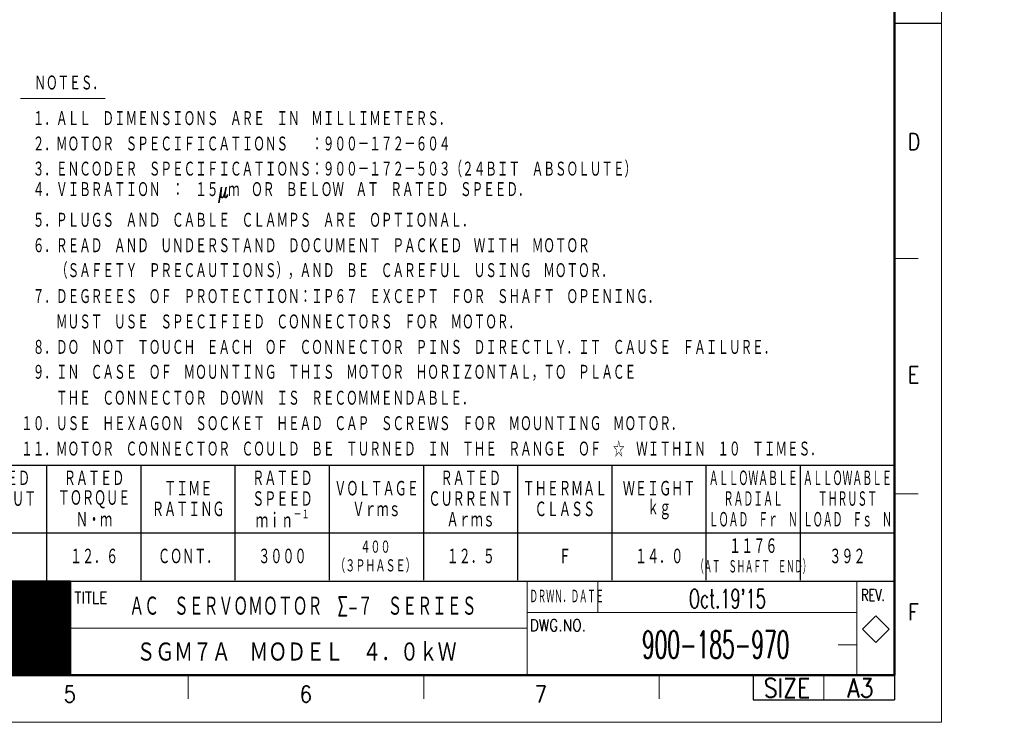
# Model space of a CAD drawing. Header units: millimetres. Extents: x 0 to 1300, y 0 to 891.
# Tile 125 of 148: x 673 to 1300, y 0 to 448. Entities that reach past the tile are written whole.
import ezdxf

# ---------------------------------------------------------------- set-up
doc = ezdxf.new("R2010")
doc.units = ezdxf.units.MM
doc.header["$LTSCALE"] = 0.545669
doc.layers.add('NoLayerName_001', color=7, linetype='Continuous')
doc.styles.get("Standard").update_dxf_attribs({"font": 'txt', "bigfont": 'extfont2'})

# ---------------------------------------------------------------- blocks, each defined once
blk = doc.blocks.new('JZB_0004')
at = {"layer": 'NoLayerName_001', "color": 3, "lineweight": 13}
for s, insert, char_height, attachment_point in [("\\A1;\\W0.6279;Oct.19'15", (237.32, 14.64), 4, 5), ('\\A1;\\W0.5625;H.KATO', (84.82, 14.64), 3.27, 5), ('\\A1;\\W0.6573;ＡＣ\u3000ＳＥＲＶＯＭＯＴＯＲ\u3000Σ-７\u3000ＳＥＲＩＥＳ', (110.32, 13.01), 4.36, 4), ('\\A1;\\W0.5714;T.HIROSE', (84.82, 8.14), 3.27, 5), ('\\A1;\\W0.5410;900-185-970', (234.82, 4.89), 5.82, 5), ('\\A1;\\W0.8333;ＳＧＭ７Ａ\u3000ＭＯＤＥＬ\u3000４．０ｋＷ', (145.82, 3.26), 4.36, 5), ('\\A1;\\W0.6000;K.AOKI', (84.82, 1.64), 3.27, 5)]:
    blk.add_mtext(s, dxfattribs=dict(at, insert=insert, char_height=char_height, attachment_point=attachment_point))
blk = doc.blocks.new('*X23')
at = {"color": 7, "linetype": 'Continuous', "lineweight": 13}
for p, q in [((0, 19.8), (40, 19.8)), ((0, 19.65), (40, 19.65)), ((0, 19.5), (40, 19.5)), ((0, 19.35), (40, 19.35)), ((0, 19.2), (40, 19.2)), ((0, 19.05), (40, 19.05)), ((0, 18.9), (40, 18.9)), ((0, 18.75), (40, 18.75)), ((0, 18.6), (40, 18.6)), ((0, 18.45), (40, 18.45)), ((0, 18.3), (40, 18.3)), ((0, 18.15), (40, 18.15)), ((0, 18), (40, 18)), ((0, 17.85), (40, 17.85)), ((0, 17.7), (40, 17.7)), ((0, 17.55), (40, 17.55)), ((0, 17.4), (40, 17.4)), ((0, 17.25), (40, 17.25)), ((0, 17.1), (40, 17.1)), ((0, 16.95), (40, 16.95)), ((0, 16.8), (40, 16.8)), ((0, 16.65), (40, 16.65)), ((0, 16.5), (40, 16.5)), ((0, 16.35), (40, 16.35)), ((0, 16.2), (40, 16.2)), ((0, 16.05), (40, 16.05)), ((0, 15.9), (40, 15.9)), ((0, 15.75), (40, 15.75)), ((0, 15.6), (40, 15.6)), ((0, 15.45), (40, 15.45)), ((0, 15.3), (40, 15.3)), ((0, 15.15), (40, 15.15)), ((0, 15), (40, 15)), ((0, 14.85), (40, 14.85)), ((0, 14.7), (40, 14.7)), ((0, 14.55), (40, 14.55)), ((0, 14.4), (40, 14.4)), ((0, 14.25), (40, 14.25)), ((0, 14.1), (40, 14.1)), ((0, 13.95), (40, 13.95)), ((0, 13.8), (40, 13.8)), ((0, 13.65), (40, 13.65)), ((0, 13.5), (40, 13.5)), ((0, 13.35), (40, 13.35)), ((0, 13.2), (40, 13.2)), ((0, 13.05), (40, 13.05)), ((0, 12.9), (40, 12.9)), ((0, 12.75), (40, 12.75)), ((0, 12.6), (40, 12.6)), ((0, 12.45), (40, 12.45)), ((0, 12.3), (40, 12.3)), ((0, 12.15), (40, 12.15)), ((0, 12), (40, 12)), ((0, 11.85), (40, 11.85)), ((0, 11.7), (40, 11.7)), ((0, 11.55), (40, 11.55)), ((0, 11.4), (40, 11.4)), ((0, 11.25), (40, 11.25)), ((0, 11.1), (40, 11.1)), ((0, 10.95), (40, 10.95)), ((0, 10.8), (40, 10.8)), ((0, 10.65), (40, 10.65)), ((0, 10.5), (40, 10.5)), ((0, 10.35), (40, 10.35)), ((0, 10.2), (40, 10.2)), ((0, 10.05), (40, 10.05)), ((0, 9.9), (40, 9.9)), ((0, 9.75), (40, 9.75)), ((0, 9.6), (40, 9.6)), ((0, 9.45), (40, 9.45)), ((0, 9.3), (40, 9.3)), ((0, 9.15), (40, 9.15)), ((0, 9), (40, 9)), ((0, 8.85), (40, 8.85)), ((0, 8.7), (40, 8.7)), ((0, 8.55), (40, 8.55)), ((0, 8.4), (40, 8.4)), ((0, 8.25), (40, 8.25)), ((0, 8.1), (40, 8.1)), ((0, 7.95), (40, 7.95)), ((0, 7.8), (40, 7.8)), ((0, 7.65), (40, 7.65)), ((0, 7.5), (40, 7.5)), ((0, 7.35), (40, 7.35)), ((0, 7.2), (40, 7.2)), ((0, 7.05), (40, 7.05)), ((0, 6.9), (40, 6.9)), ((0, 6.75), (40, 6.75)), ((0, 6.6), (40, 6.6)), ((0, 6.45), (40, 6.45)), ((0, 6.3), (40, 6.3)), ((0, 6.15), (40, 6.15)), ((0, 6), (40, 6)), ((0, 5.85), (40, 5.85)), ((0, 5.7), (40, 5.7)), ((0, 5.55), (40, 5.55)), ((0, 5.4), (40, 5.4)), ((0, 5.25), (40, 5.25)), ((0, 5.1), (40, 5.1)), ((0, 4.95), (40, 4.95)), ((0, 4.8), (40, 4.8)), ((0, 4.65), (40, 4.65)), ((0, 4.5), (40, 4.5)), ((0, 4.35), (40, 4.35)), ((0, 4.2), (40, 4.2)), ((0, 4.05), (40, 4.05)), ((0, 3.9), (40, 3.9)), ((0, 3.75), (40, 3.75)), ((0, 3.6), (40, 3.6)), ((0, 3.45), (40, 3.45)), ((0, 3.3), (40, 3.3)), ((0, 3.15), (40, 3.15)), ((0, 3), (40, 3)), ((0, 2.85), (40, 2.85)), ((0, 2.7), (40, 2.7)), ((0, 2.55), (40, 2.55)), ((0, 2.4), (40, 2.4)), ((0, 2.25), (40, 2.25)), ((0, 2.1), (40, 2.1)), ((0, 1.95), (40, 1.95)), ((0, 1.8), (40, 1.8)), ((0, 1.65), (40, 1.65)), ((0, 1.5), (40, 1.5)), ((0, 1.35), (40, 1.35)), ((0, 1.2), (40, 1.2)), ((0, 1.05), (40, 1.05)), ((0, 0.9), (40, 0.9)), ((0, 0.75), (40, 0.75)), ((0, 0.6), (40, 0.6)), ((0, 0.45), (40, 0.45)), ((0, 0.3), (40, 0.3)), ((0, 0.15), (40, 0.15)), ((0, 0), (40, 0))]:
    blk.add_line(p, q, dxfattribs=at)
blk = doc.blocks.new('JZB_0005')
at = {"layer": 'NoLayerName_001', "color": 7, "linetype": 'Continuous', "lineweight": 25}
for p, q in [((210, 20), (170, 20)), ((210, 20), (210, 0)), ((170, 0), (210, 0))]:
    blk.add_line(p, q, dxfattribs=at)
blk.add_blockref('*X23', (170, 0.05))

msp = doc.modelspace()

# ---------------------------------------------------------------- linework, layer by layer
at = {"layer": 'NoLayerName_001', "color": 7, "linetype": 'Continuous', "lineweight": 13}
for p, q in [((1260, 0), (1260, 891)), ((1040.99999923, 69.9999), (1040.99999988, 90)), ((1218.13493316, 67.85495525), (1209.64965178, 59.36967388)), ((1226.62021453, 59.36967388), (1218.13493316, 67.85495525)), ((1209.64965178, 59.36967388), (1218.13493316, 50.8843925)), ((1218.13493316, 50.8843925), (1226.62021453, 59.36967388)), ((1185, 30), (1185, 14.36967313)), ((1260, 0), (0, 0))]:
    msp.add_line(p, q, dxfattribs=at)
at = {"layer": 'NoLayerName_001', "color": 7, "linetype": 'Continuous', "lineweight": 50}
for p, q in [((1230, 861), (1230, 30)), ((1230, 30), (75, 30))]:
    msp.add_line(p, q, dxfattribs=at)
at = {"layer": 'NoLayerName_001', "color": 7, "linetype": 'Continuous', "lineweight": 25}
for p, q in [((1230, 445.5), (1260, 445.5)), ((495.00004704, 163.83032218), (1230, 163.83032218)), ((690.00003456, 90.63032687), (690.00003456, 163.83032218)), ((750.00003072, 90.63032687), (750.00003072, 163.83032218)), ((810.00002688, 90.63032687), (810.00002688, 163.83032218)), ((870.00002304, 90.63032687), (870.00002304, 163.83032218)), ((930.0000192, 90.63032687), (930.0000192, 163.83032218)), ((990.00001536, 90.63032687), (990.00001536, 163.83032218)), ((1050.00001152, 90.63032687), (1050.00001152, 163.83032218)), ((1110.00000768, 90.63032687), (1110.00000768, 163.83032218)), ((1170.00000384, 90.63032687), (1170.00000384, 163.83032218)), ((1230, 120.63032495), (495.00004704, 120.63032495)), ((75, 90), (1230, 90)), ((495, 90), (1230, 90)), ((495.00004704, 90), (1230, 90)), ((1140, 30), (1140, 14.36967313)), ((1230, 30), (1230, 15)), ((1230, 29.36967313), (1230, 14.36967313)), ((1230, 29.36967313), (1230, 14.36967313)), ((1140, 14.36967313), (1230, 14.36967313))]:
    msp.add_line(p, q, dxfattribs=at)
at = {"layer": 'NoLayerName_001', "color": 4, "linetype": 'Continuous', "lineweight": 13}
msp.add_line((673.09998424, 397.63040332), (727.09998078, 397.63040332), dxfattribs=at)
at = {"layer": 'NoLayerName_001', "color": 2, "linetype": 'Continuous', "lineweight": 13}
for p, q in [((1230, 295.5), (1245, 295.5)), ((1245, 145.5), (1230, 145.5)), ((704.99999985, 30), (705.00000132, 90)), ((995.99999988, 90), (995.99999794, 30)), ((1206, 30), (1206, 90)), ((1206, 89.36967291), (1206, 30)), ((705.00000038, 69.9999), (584.99999965, 69.9999)), ((996, 69.9999), (1205.9999998, 69.9999)), ((995.99999832, 60), (705.00000074, 60)), ((705.00000032, 50.0062505), (584.9999988, 50.0062505)), ((1206, 49.36977313), (1194, 49.36977313)), ((780, 30), (780, 15)), ((930, 30), (930, 15)), ((1080, 30), (1080, 15))]:
    msp.add_line(p, q, dxfattribs=at)

# ---------------------------------------------------------------- block references
at = {"layer": 'NoLayerName_001', "xscale": 3, "yscale": 3, "zscale": 3}
for name, p in [('JZB_0005', (75, 30)), ('JZB_0004', (411.54748535, 34.84499931))]:
    msp.add_blockref(name, p, dxfattribs=at)

# ---------------------------------------------------------------- texts
at = {"layer": 'NoLayerName_001', "color": 7, "lineweight": 13}
for s, insert, char_height, attachment_point in [('\\A1;\\W0.6667;ＮＯＴＥＳ．', (704.17998285, 407.35040256), 10.0799999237, 5), ('\\A1;\\W0.6667;\u3000１．ＡＬＬ\u3000ＤＩＭＥＮＳＩＯＮＳ\u3000ＡＲＥ\u3000ＩＮ\u3000ＭＩＬＬＩＭＥＴＥＲＳ．', (673.57998421, 379.63040447), 10.0799999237, 7), ('\\A1;\\W0.6667;\u3000２．ＭＯＴＯＲ\u3000ＳＰＥＣＩＦＩＣＡＴＩＯＮＳ\u3000\u3000：９００－１７２－６０４', (673.57998421, 363.43040551), 10.0799999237, 7), ('\\A1;\\W0.6667;\u3000３．ＥＮＣＯＤＥＲ\u3000ＳＰＥＣＩＦＩＣＡＴＩＯＮＳ：９００－１７２－５０３（２４ＢＩＴ\u3000ＡＢＳＯＬＵＴＥ）', (673.57998421, 347.23040655), 10.0799999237, 7), ('\\A1;\\W0.6667;\u3000４．ＶＩＢＲＡＴＩＯＮ\u3000：\u3000１５μｍ\u3000ＯＲ\u3000ＢＥＬＯＷ\u3000ＡＴ\u3000ＲＡＴＥＤ\u3000ＳＰＥＥＤ．', (673.57998421, 331.03040758), 10.0799999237, 7), ('\\A1;\\W0.6667;\u3000５．ＰＬＵＧＳ\u3000ＡＮＤ\u3000ＣＡＢＬＥ\u3000ＣＬＡＭＰＳ\u3000ＡＲＥ\u3000ＯＰＴＩＯＮＡＬ．', (673.57998421, 314.83040862), 10.0799999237, 7), ('\\A1;\\W0.6667;\u3000６．ＲＥＡＤ\u3000ＡＮＤ\u3000ＵＮＤＥＲＳＴＡＮＤ\u3000ＤＯＣＵＭＥＮＴ\u3000ＰＡＣＫＥＤ\u3000ＷＩＴＨ\u3000ＭＯＴＯＲ', (673.57998421, 298.63040966), 10.0799999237, 7), ('\\A1;\\W0.6667;\u3000\u3000\u3000（ＳＡＦＥＴＹ\u3000ＰＲＥＣＡＵＴＩＯＮＳ），ＡＮＤ\u3000ＢＥ\u3000ＣＡＲＥＦＵＬ\u3000ＵＳＩＮＧ\u3000ＭＯＴＯＲ．', (673.57998421, 282.43041069), 10.0799999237, 7), ('\\A1;\\W0.6667;\u3000７．ＤＥＧＲＥＥＳ\u3000ＯＦ\u3000ＰＲＯＴＥＣＴＩＯＮ：ＩＰ６７\u3000ＥＸＣＥＰＴ\u3000ＦＯＲ\u3000ＳＨＡＦＴ\u3000ＯＰＥＮＩＮＧ．', (673.57998421, 266.23041173), 10.0799999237, 7), ('\\A1;\\W0.6667;\u3000\u3000\u3000ＭＵＳＴ\u3000ＵＳＥ\u3000ＳＰＥＣＩＦＩＥＤ\u3000ＣＯＮＮＥＣＴＯＲＳ\u3000ＦＯＲ\u3000ＭＯＴＯＲ．', (673.57998421, 250.03041277), 10.0799999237, 7), ('\\A1;\\W0.6667;\u3000８．ＤＯ\u3000ＮＯＴ\u3000ＴＯＵＣＨ\u3000ＥＡＣＨ\u3000ＯＦ\u3000ＣＯＮＮＥＣＴＯＲ\u3000ＰＩＮＳ\u3000ＤＩＲＥＣＴＬＹ．ＩＴ\u3000ＣＡＵＳＥ\u3000ＦＡＩＬＵＲＥ．', (673.57998421, 233.8304138), 10.0799999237, 7), ('\\A1;\\W0.6667;\u3000９．ＩＮ\u3000ＣＡＳＥ\u3000ＯＦ\u3000ＭＯＵＮＴＩＮＧ\u3000ＴＨＩＳ\u3000ＭＯＴＯＲ\u3000ＨＯＲＩＺＯＮＴＡＬ，ＴＯ\u3000ＰＬＡＣＥ', (673.57998421, 217.63041484), 10.0799999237, 7), ('\\A1;\\W0.6667;\u3000\u3000\u3000ＴＨＥ\u3000ＣＯＮＮＥＣＴＯＲ\u3000ＤＯＷＮ\u3000ＩＳ\u3000ＲＥＣＯＭＭＥＮＤＡＢＬＥ．', (673.57998421, 201.43041588), 10.0799999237, 7), ('\\A1;\\W0.6667;１０．ＵＳＥ\u3000ＨＥＸＡＧＯＮ\u3000ＳＯＣＫＥＴ\u3000ＨＥＡＤ\u3000ＣＡＰ\u3000ＳＣＲＥＷＳ\u3000ＦＯＲ\u3000ＭＯＵＮＴＩＮＧ\u3000ＭＯＴＯＲ．', (673.57998421, 185.23041691), 10.0799999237, 7), ('\\A1;\\W0.6667;１１．ＭＯＴＯＲ\u3000ＣＯＮＮＥＣＴＯＲ\u3000ＣＯＵＬＤ\u3000ＢＥ\u3000ＴＵＲＮＥＤ\u3000ＩＮ\u3000ＴＨＥ\u3000ＲＡＮＧＥ\u3000ＯＦ\u3000☆\u3000ＷＩＴＨＩＮ\u3000１０\u3000ＴＩＭＥＳ．', (673.57998421, 169.03041795), 10.0799999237, 7), ('\\A1;\\W0.6667;ＲＡＴＥＤ', (660.00003686, 155.43032331), 10.5, 5), ('\\A1;\\W0.6667;ＲＡＴＥＤ', (720.00003302, 155.43032331), 10.5, 5), ('\\A1;\\W0.6667;ＲＡＴＥＤ', (840.00002534, 155.43032331), 10.5, 5), ('\\A1;\\W0.6667;ＲＡＴＥＤ', (960.00001766, 155.43032331), 10.5, 5), ('\\A1;\\W0.5000;ＡＬＬＯＷＡＢＬＥ', (1140.00000685, 155.43032427), 10.5, 5), ('\\A1;\\W0.5000;ＡＬＬＯＷＡＢＬＥ', (1200.00000301, 155.43032427), 10.5, 5), ('\\A1;\\W0.6667;ＴＩＭＥ', (780.00002914, 148.83032373), 10.5, 5), ('\\A1;\\W0.6667;ＶＯＬＴＡＧＥ', (900.0000216, 148.83032393), 10.5, 5), ('\\A1;\\W0.6667;ＴＨＥＲＭＡＬ', (1020.00001392, 148.83032373), 10.5, 5), ('\\A1;\\W0.6667;ＷＥＩＧＨＴ', (1080.00001003, 148.83032373), 10.5, 5), ('\\A1;\\W0.6667;ＯＵＴＰＵＴ', (660.00003691, 142.23032416), 10.5, 5), ('\\A1;\\W0.6667;ＴＯＲＱＵＥ', (720.00003307, 142.23032416), 10.5, 5), ('\\A1;\\W0.6667;ＳＰＥＥＤ', (840.00002534, 142.23032416), 10.5, 5), ('\\A1;\\W0.6667;ＣＵＲＲＥＮＴ', (960.00001776, 142.23032416), 10.5, 5), ('\\A1;\\W0.5000;ＲＡＤＩＡＬ', (1140.00000647, 142.23032492), 10.5, 5), ('\\A1;\\W0.5000;ＴＨＲＵＳＴ', (1200.00000263, 142.23032492), 10.5, 5), ('\\A1;\\W0.6667;ＲＡＴＩＮＧ', (780.00002923, 135.63032458), 10.5, 5), ('\\A1;\\W0.6667;Ｖｒｍｓ', (900.00002161, 135.6303242), 10.5, 5), ('\\A1;\\W0.6667;ＣＬＡＳＳ', (1020.00001382, 135.63032458), 10.5, 5), ('\\A1;\\W0.6667;ｋｇ', (1080.0000099, 135.6303242), 10.5, 5), ('\\A1;\\W0.6667;Ｎ・ｍ', (720.00003303, 129.03032462), 10.5, 5), ('\\A1;\\W0.6957;ｍｉｎ{\\A1;\\H0.50x;\\S－１^ ;}', (840.13752539, 129.03032466), 10.5, 5), ('\\A1;\\W0.6667;Ａｒｍｓ', (960.00001777, 129.03032462), 10.5, 5), ('\\A1;\\W0.5000;ＬＯＡＤ\u3000Ｆｒ\u3000Ｎ', (1140.00000685, 129.03032538), 10.5, 5), ('\\A1;\\W0.5000;ＬＯＡＤ\u3000Ｆｓ\u3000Ｎ', (1200.00000301, 129.03032538), 10.5, 5), ('\\A1;\\W0.6667;４００', (899.27716587, 111.63032685), 8.75, 5), ('\\A1;\\W0.6667;１１７６', (1140, 112.23032706), 10.5, 5), ('\\A1;\\W0.6667;１２．６', (720, 105.63032725), 10.5, 5), ('\\A1;\\W0.6667;ＣＯＮＴ．', (780, 105.63032725), 10.5, 5), ('\\A1;\\W0.6667;３０００', (840, 105.63032725), 10.5, 5), ('\\A1;\\W0.6667;１２．５', (960, 105.63032725), 10.5, 5), ('\\A1;\\W0.6667;Ｆ', (1020, 105.63032725), 10.5, 5), ('\\A1;\\W0.6667;１４．０', (1080, 105.63032725), 10.5, 5), ('\\A1;\\W0.6667;３９２', (1200, 105.63032725), 10.5, 5), ('\\A1;\\W0.6667;（３ＰＨＡＳＥ）', (899.27716558, 99.6303266), 8.75, 5), ('\\A1;\\W0.4167;（ＡＴ\u3000ＳＨＡＦＴ\u3000ＥＮＤ）', (1140.00000671, 99.03032733), 9, 5), ('\\A1;\\W0.8600;DWG.NO.', (997.52510631, 58.07452217), 7.5, 7)]:
    msp.add_mtext(s, dxfattribs=dict(at, insert=insert, char_height=char_height, attachment_point=attachment_point))
at = {"layer": 'NoLayerName_001', "color": 2, "lineweight": 13}
for s, insert, char_height, attachment_point in [('\\A1;\\W0.8600;D', (1238.332911, 364.710798), 10.5, 7), ('\\A1;\\W0.8600;E', (1238.45463, 216.164961), 10.5, 7), ('\\A1;\\W0.8600;TITLE', (707.52423431, 75.69873636), 7.5, 7), ('\\A1;\\W0.4167;ＤＲＷＮ．ＤＡＴＥ', (997.52510631, 75.67552217), 9, 7), ('\\A1;\\W0.7000;REV.', (1208.651628, 77.3243662), 7.5, 7), ('\\A1;\\W0.8600;F', (1238.567337, 64.993005), 10.5, 7), ('\\A1;\\W0.8600;SIZE', (1161.38868436, 15.86967171), 12, 8), ('\\A1;\\W0.8600;A3', (1208.18480752, 15.86967033), 12, 8), ('\\A1;\\W0.8600;5', (700.662816, 12.678192), 10.5, 7), ('\\A1;\\W0.8600;6', (851.043978, 12.694008), 10.5, 7), ('\\A1;\\W0.8600;7', (1000.77426961, 12.694008), 10.5, 7)]:
    msp.add_mtext(s, dxfattribs=dict(at, insert=insert, char_height=char_height, attachment_point=attachment_point))

doc.saveas('drawing.dxf')
